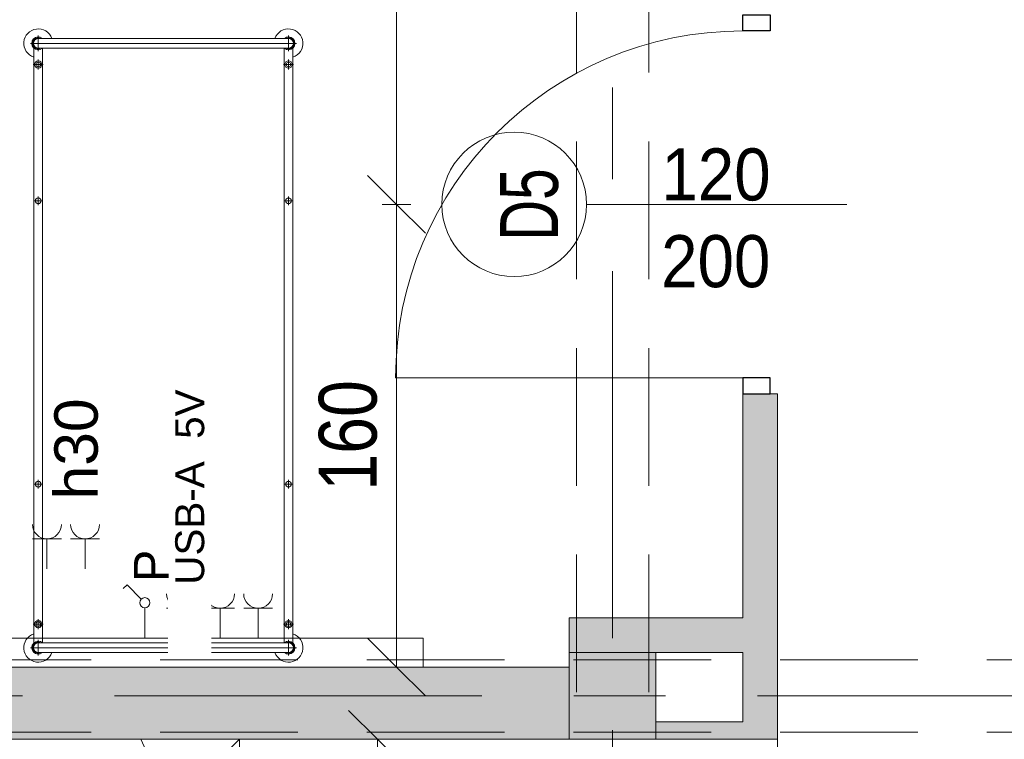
# Model space of a CAD drawing. Header units: centimetres. Extents: x -1631 to 21770, y -8842 to 3590.
# Tile 35 of 133: x -818 to -477, y 1833 to 2082. Entities that reach past the tile are written whole.
import ezdxf

# ---------------------------------------------------------------- set-up
doc = ezdxf.new("R2010")
doc.units = ezdxf.units.CM
for name, pattern in [('Dash', [60, 30, -30]), ('Oś', [222.25, 127, -31.75, 31.75, -31.75]), ('Ponad', [39.688, 23.813, -15.875]), ('Ukryte', [71.438, 47.625, -23.813])]:
    doc.linetypes.add(name, pattern=pattern)
for name, color, linetype, lineweight in [('A-ANNO-DIMS', 211, 'Continuous', 13), ('A-ANNO-DIMS-100', 211, 'Continuous', 13), ('A-ANNO-NOTE', 131, 'Continuous', 9), ('A-AREA', 32, 'Continuous', 13), ('A-DETL', 90, 'Continuous', 9), ('A-DETL-GENF', 92, 'Continuous', 9), ('A-DETL-HDLN', 90, 'Ukryte', 9), ('A-DETL-MEDM', 33, 'Continuous', 13), ('A-DETL-THIN', 151, 'Continuous', 9), ('A-DOOR', 31, 'Continuous', 13), ('A-FLOR', 192, 'Continuous', 13), ('A-FLOR-OVHD', 1, 'Ponad', 9), ('A-WALL', 113, 'Continuous', 13), ('A-WALL-PATT', 111, 'Continuous', 13), ('I-FURN', 30, 'Continuous', 9), ('Q-SPCQ', 91, 'Continuous', 9), ('S-COLS', 52, 'Continuous', 13), ('S-GRID', 1, 'Continuous', 13)]:
    doc.layers.add(name, color=color, linetype=linetype, lineweight=lineweight)
doc.styles.add('Arial', font='arial.ttf', dxfattribs={"width": 0.9, "height": 18})
doc.styles.add('Arial Narrow_5', font='ARIALN.TTF', dxfattribs={"height": 20})
doc.styles.add('Arial_1', font='arial.ttf', dxfattribs={"width": 0.7, "height": 20})
doc.styles.add('Arial_4', font='arial.ttf', dxfattribs={"height": 10})
doc.styles.add('Arial_5', font='arial.ttf', dxfattribs={"height": 12})
doc.styles.add('Arial_6', font='arial.ttf', dxfattribs={"height": 15})
doc.dimstyles.new('Diagonal_1_100__0__wewnętrzne', dxfattribs={"dimscale": 30.48, "dimtxt": 20.468619, "dimasz": 0.656168, "dimexe": 0.164042, "dimexo": 0.0625, "dimgap": 0.032808, "dimtad": 1, "dimdec": 0, "dimdsep": 46, "dimtxsty": 'Arial Narrow_5', "dimblk1": 'OBLIQUE', "dimblk2": 'OBLIQUE', "dimsah": 1, "dimcen": 0.09, "dimazin": 0, "dimtfac": 1, "dimtdec": 4, "dimtix": 1, "dimtmove": 0, "dimatfit": 3, "dimfxl": 0, "dimtvp": 1, "dimtolj": 1, "dimtzin": 0, "dimarcsym": 0})

# ---------------------------------------------------------------- blocks, each defined once
blk = doc.blocks.new('M_Concrete-Square-Column - 300 x 300mm-1795930-6_piętro IV __13_80 m_ - stan projektowany')
at = {"layer": 'S-COLS', "lineweight": 9}
blk.add_hatch(color=254, dxfattribs=at).paths.add_polyline_path([(15, -15), (15, 15), (-15, 15), (-15, -15)], flags=0)
for p, q in [((15, 15), (-15, 15)), ((-15, 15), (-15, -15)), ((15, -15), (15, 15)), ((-15, -15), (15, -15))]:
    blk.add_line(p, q, dxfattribs=at)
blk = doc.blocks.new('łóżko 195x90 typ FAMED _102039_ - łóżko 195x90 typ FAMED _102039_-1233017-6_piętro IV __13_80 m_ - stan projektowany')
at = {"layer": 'I-FURN'}
for p, q in [((-43.25, 101.53), (-43.25, 106.98)), ((-43.25, 105.95), (43.25, 105.95)), ((43.25, 101.53), (43.25, 106.98)), ((45.97, 104.25), (-45.98, 104.25)), ((-44.75, -103.1), (-44.75, 102.61)), ((-43.25, 102.55), (43.25, 102.55)), ((-41.75, 102.55), (-41.75, -103.1)), ((41.75, 102.61), (41.75, -103.05)), ((44.75, -103.1), (44.75, 102.61)), ((-45, 96.93), (-41.5, 96.93)), ((-43.25, 95.18), (-43.25, 98.68)), ((45, 96.93), (41.5, 96.93)), ((43.25, 95.18), (43.25, 98.68)), ((-43.25, 48.31), (-43.25, 51.31)), ((43.25, 48.31), (43.25, 51.31)), ((-44.75, 49.81), (-41.75, 49.81)), ((44.75, 49.81), (41.75, 49.81)), ((-43.25, -49.69), (-43.25, -46.69)), ((43.25, -49.69), (43.25, -46.69)), ((-44.75, -48.19), (-41.75, -48.19)), ((44.75, -48.19), (41.75, -48.19)), ((-43.25, -94.85), (-43.25, -98.35)), ((43.25, -94.85), (43.25, -98.35)), ((-45, -96.6), (-41.5, -96.6)), ((45, -96.6), (41.5, -96.6)), ((-43.25, -102.02), (-43.25, -107.47)), ((43.25, -102.02), (43.25, -107.47)), ((-45.98, -104.75), (45.97, -104.75)), ((-43.25, -103.05), (43.25, -103.05)), ((-43.25, -106.45), (43.25, -106.45))]:
    blk.add_line(p, q, dxfattribs=at)
for centre, radius in [((-43.25, 96.93), 1.25), ((-43.25, 96.93), 0.8), ((43.25, 96.93), 1.25), ((43.25, 96.93), 0.8), ((-43.25, 49.81), 1), ((43.25, 49.81), 1), ((-43.25, -48.19), 1), ((43.25, -48.19), 1), ((-43.25, -96.6), 1.25), ((-43.25, -96.6), 0.8), ((43.25, -96.6), 1.25), ((43.25, -96.6), 0.8)]:
    blk.add_circle(centre, radius, dxfattribs=at)
for centre, radius, start, end in [((-43.25, 104.25), 5, 19.8769, 252.5424), ((43.25, 104.25), 5, 287.4576, 160.1231), ((-43.25, 104.25), 2.23, 49.8221, 310.1779), ((-43.25, 104.25), 1.93, 62.0207, 297.9793), ((-43.25, 104.25), 1.7, 90, 270), ((43.25, 104.25), 2.23, 229.8221, 130.1779), ((43.25, 104.25), 1.93, 242.0207, 117.9793), ((43.25, 104.25), 1.7, 270, 90), ((-43.25, -104.75), 5, 107.4576, 340.1231), ((43.25, -104.75), 5, 199.8769, 72.5424), ((-43.25, -104.75), 2.23, 47.6113, 310.1779), ((-43.25, -104.75), 1.93, 62.0207, 297.9793), ((-43.25, -104.75), 1.7, 90, 270), ((43.25, -104.75), 2.23, 229.8221, 130.1779), ((43.25, -104.75), 1.93, 242.0207, 117.9793), ((43.25, -104.75), 1.7, 270, 90)]:
    blk.add_arc(centre, radius, start, end, dxfattribs=at)
blk = doc.blocks.new('Panel Gazowo Oswietleniowy 2 - Type 1-2423720-6_piętro IV __13_80 m_ - stan projektowany')
at = {"layer": 'Q-SPCQ'}
for p, q in [((-112.5, 56.83), (-102.5, 56.83)), ((-107.5, 56.83), (-107.5, 46.5)), ((-99.33, 56.83), (-89.33, 56.83)), ((-94.33, 56.83), (-94.33, 46.5)), ((47.5, 56.83), (57.5, 56.83)), ((52.5, 56.83), (52.5, 46.5)), ((60.67, 56.83), (70.67, 56.83)), ((65.67, 56.83), (65.67, 46.5)), ((-79.82, 40.93), (-81.13, 39.62)), ((-74.88, 35.98), (-79.82, 40.93)), ((80.18, 40.93), (78.87, 39.62)), ((85.12, 35.98), (80.18, 40.93)), ((-73.64, 22.5), (-73.64, 33)), ((-66.13, 32.83), (-56.13, 32.83)), ((-61.13, 32.83), (-61.13, 22.5)), ((-52.67, 32.83), (-42.67, 32.83)), ((-47.67, 32.83), (-47.67, 22.5)), ((-39.5, 32.83), (-29.5, 32.83)), ((-34.5, 32.83), (-34.5, 22.5)), ((86.36, 22.5), (86.36, 33)), ((93.87, 32.83), (103.87, 32.83)), ((98.87, 32.83), (98.87, 22.5)), ((107.33, 32.83), (117.33, 32.83)), ((112.33, 32.83), (112.33, 22.5)), ((120.5, 32.83), (130.5, 32.83)), ((125.5, 32.83), (125.5, 22.5)), ((-157.5, 12.5), (-157.5, 22.5)), ((-157.5, 22.5), (182.5, 22.5)), ((182.5, 22.5), (182.5, 12.5))]:
    blk.add_line(p, q, dxfattribs=at)
for centre in [(-73.64, 34.75), (86.36, 34.75)]:
    blk.add_circle(centre, 1.75, dxfattribs=at)
for centre, end in [((-107.5, 61.83), 0), ((-94.33, 61.83), 0), ((52.5, 61.83), 0), ((65.67, 61.83), 0), ((-61.13, 37.83), 360), ((-47.67, 37.83), 360), ((-34.5, 37.83), 360), ((98.87, 37.83), 360), ((112.33, 37.83), 360), ((125.5, 37.83), 360)]:
    blk.add_arc(centre, 5, 180, end, dxfattribs=at)
blk = doc.blocks.new('DRZWI 1S - automatyczna etykieta - Drzwi 120-2386914-6_piętro IV __13_80 m_ - stan projektowany')
at = {"layer": 'A-DETL-GENF'}
for p, q in [((-65.5, 3.5), (-60, 3.5)), ((-65.5, -6), (-65.5, 3.5)), ((-60, 3.5), (-60, -6)), ((60, 3.5), (65.5, 3.5)), ((60, -6), (60, 3.5)), ((65.5, 3.5), (65.5, -6)), ((-60, -6), (-65.5, -6)), ((65.5, -6), (60, -6))]:
    blk.add_line(p, q, dxfattribs=at)
at = {"layer": 'A-DETL-MEDM', "lineweight": 25}
for p, q in [((-65.5, -6), (-65.5, 3.5)), ((-65.5, 3.5), (-60, 3.5)), ((-60, 3.5), (-60, -6)), ((60, 3.5), (60, -6)), ((65.5, 3.5), (60, 3.5)), ((65.5, -6), (65.5, 3.5)), ((-60, -6), (-65.5, -6)), ((60, -6), (65.5, -6))]:
    blk.add_line(p, q, dxfattribs=at)
at = {"layer": 'A-DOOR'}
blk.add_line((60, -6), (60, -126), dxfattribs=at)
blk.add_arc((60, -6), 120, 180, 270, dxfattribs=at)
blk = doc.blocks.new('DIMBLOCK26-6_piętro IV __13_80 m_ - stan projektowany')
at = {"layer": 'A-ANNO-DIMS-100', "transparency": 16777216}
for p, q in [((-687.3, 2018.33), (-697.3, 2028.33)), ((-692.3, 2018.33), (-682.3, 2018.33)), ((-687.3, 2018.33), (-692.3, 2018.33)), ((-687.3, 1858.33), (-687.3, 2018.33)), ((-687.3, 2018.33), (-677.3, 2008.33)), ((-687.3, 1858.33), (-697.3, 1868.33)), ((-692.3, 1858.33), (-682.3, 1858.33)), ((-687.3, 1858.33), (-692.3, 1858.33)), ((-687.3, 1858.33), (-677.3, 1848.33))]:
    blk.add_line(p, q, dxfattribs=at)
at = {"layer": 'A-ANNO-DIMS-100', "color": 0, "transparency": 16777216, "insert": (-714.15, 1919.32), "char_height": 20, "width": 45.6158, "attachment_point": 1, "rotation": 90, "line_spacing_factor": 0.974696, "style": 'Arial Narrow_5'}
blk.add_mtext('160', dxfattribs=at)
blk = doc.blocks.new('_Oblique')
at = {"color": 0, "linetype": 'ByBlock', "lineweight": -2}
blk.add_line((-0.5, -0.5), (0.5, 0.5), dxfattribs=at)
blk = doc.blocks.new('DIMBLOCK27-6_piętro IV __13_80 m_ - stan projektowany')
at = {"layer": 'A-ANNO-DIMS-100', "transparency": 16777216}
for p, q in [((-687.3, 2277.33), (-697.3, 2287.33)), ((-692.3, 2277.33), (-682.3, 2277.33)), ((-687.3, 2277.33), (-692.3, 2277.33)), ((-687.3, 2018.33), (-687.3, 2277.33)), ((-687.3, 2277.33), (-677.3, 2267.33)), ((-687.3, 2018.33), (-697.3, 2028.33)), ((-692.3, 2018.33), (-682.3, 2018.33)), ((-687.3, 2018.33), (-692.3, 2018.33)), ((-687.3, 2018.33), (-677.3, 2008.33))]:
    blk.add_line(p, q, dxfattribs=at)
at = {"layer": 'A-ANNO-DIMS-100', "color": 0, "transparency": 16777216, "insert": (-714.15, 2128.82), "char_height": 20, "width": 45.6158, "attachment_point": 1, "rotation": 90, "line_spacing_factor": 0.974696, "style": 'Arial Narrow_5'}
blk.add_mtext('259', dxfattribs=at)
blk = doc.blocks.new('DIMBLOCK139-6_piętro IV __13_80 m_ - stan projektowany')
at = {"layer": 'A-ANNO-DIMS-100', "transparency": 16777216}
for p, q in [((-693.86, 1833.33), (-703.86, 1843.33)), ((-698.86, 1833.33), (-688.86, 1833.33)), ((-693.86, 1833.33), (-698.86, 1833.33)), ((-693.86, 1683.33), (-693.86, 1833.33)), ((-693.86, 1833.33), (-683.86, 1823.33)), ((-693.86, 1683.33), (-703.86, 1693.33)), ((-698.86, 1683.33), (-688.86, 1683.33)), ((-693.86, 1683.33), (-698.86, 1683.33)), ((-693.86, 1683.33), (-683.86, 1673.33))]:
    blk.add_line(p, q, dxfattribs=at)
at = {"layer": 'A-ANNO-DIMS-100', "color": 0, "transparency": 16777216, "insert": (-720.71, 1739.32), "char_height": 20, "width": 45.6158, "attachment_point": 1, "rotation": 90, "line_spacing_factor": 0.974696, "style": 'Arial Narrow_5'}
blk.add_mtext('150', dxfattribs=at)

msp = doc.modelspace()

# ---------------------------------------------------------------- hatches: boundary and pattern name
at = {"layer": 'A-WALL-PATT'}
h = msp.add_hatch(color=9, dxfattribs=at)
h.paths.add_polyline_path([(-555.62, 1833.33), (-555.62, 1952.83), (-567.62, 1952.83), (-567.62, 1833.33)], flags=0)
h.paths.add_polyline_path([(-555.62, 2173.83), (-555.62, 2482.83), (-567.62, 2482.83), (-567.62, 2173.83)], flags=0)
h.paths.add_polyline_path([(-555.62, 2703.83), (-555.62, 2824.33), (-567.62, 2824.33), (-567.62, 2703.83), (-558.12, 2703.83)], flags=0)
for points in [[(-567.62, 1863.33), (-567.62, 1875.33), (-627.62, 1875.33), (-627.62, 1863.33), (-597.62, 1863.33)], [(-628.34, 1833.33), (-627.62, 1833.33), (-627.62, 1858.33), (-1197.62, 1858.33), (-1197.62, 1833.33), (-719.31, 1833.33)], [(-567.62, 1833.33), (-567.62, 1839.33), (-597.62, 1839.33), (-597.62, 1833.33), (-582.85, 1833.33)]]:
    msp.add_hatch(color=9, dxfattribs=at).paths.add_polyline_path(points, flags=0)

# ---------------------------------------------------------------- linework, layer by layer
at = {"layer": 'A-ANNO-NOTE', "lineweight": 13}
msp.add_line((-531.62, 2018.33), (-621.62, 2018.33), dxfattribs=at)
msp.add_line((-531.62, 2018.33), (-621.62, 2018.33), dxfattribs=at)
msp.add_circle((-646.62, 2018.33), 25, dxfattribs=at)
at = {"layer": 'A-AREA', "lineweight": 9}
msp.add_line((-1037.41, 1533.33), (-741.62, 1833.33), dxfattribs=at)
at = {"layer": 'A-DETL', "linetype": 'Dash', "lineweight": 25}
msp.add_open_spline([(-552.77, 2638.57), (-478.91, 2638.57), (-476.08, 2638.57), (-439.12, 2638.57), (-439.12, 2601.62), (-439.12, 2598.79), (-439.12, 2573.54), (-439.12, 1655.82), (-439.12, 1618.87), (-439.12, 1616.04), (-439.12, 1512.36), (-439.12, 1509.53), (-439.12, 1472.57), (-476.08, 1472.57), (-478.91, 1472.57), (-555.62, 1472.57)], degree=3, knots=[0, 0, 0, 0, 1.242892, 2.082132, 2.921372, 3.63261, 13.975949, 24.692511, 35.163852, 36.732804, 37.928533, 39.497485, 40.336725, 41.175965, 42.450024, 42.450024, 42.450024, 42.450024], dxfattribs=at)
at = {"layer": 'A-DETL-HDLN'}
for p, q in [((-625.12, 420.83), (-625.12, 2793.33)), ((-600.12, 420.83), (-600.12, 2793.33)), ((-1197.62, 1835.83), (1172.38, 1835.83))]:
    msp.add_line(p, q, dxfattribs=at)
at = {"layer": 'A-DETL-THIN'}
msp.add_line((-775.62, 1833.33), (-741.62, 1758.33), dxfattribs=at)
at = {"layer": 'A-FLOR', "lineweight": 9}
msp.add_line((-741.62, 1833.33), (-741.62, 1533.33), dxfattribs=at)
at = {"layer": 'A-FLOR-OVHD'}
msp.add_line((-555.62, 1833.33), (-555.62, 1383.33), dxfattribs=at)
at = {"layer": 'A-WALL', "lineweight": 9}
for p, q in [((-567.62, 1952.83), (-567.62, 1875.33)), ((-555.62, 1952.83), (-558.12, 1952.83)), ((-555.62, 1833.33), (-555.62, 1952.83)), ((-567.62, 1875.33), (-627.62, 1875.33)), ((-627.62, 1875.33), (-627.62, 1863.33)), ((-597.62, 1863.33), (-567.62, 1863.33)), ((-567.62, 1863.33), (-567.62, 1839.33)), ((-627.62, 1858.33), (-1197.62, 1858.33)), ((-567.62, 1839.33), (-597.62, 1839.33)), ((-1197.62, 1833.33), (-627.62, 1833.33)), ((-597.62, 1833.33), (-555.62, 1833.33))]:
    msp.add_line(p, q, dxfattribs=at)
at = {"layer": 'S-GRID', "linetype": 'Oś'}
for p, q in [((-612.62, 2884.27), (-612.62, 27.13)), ((1342.46, 1848.33), (-1368.76, 1848.33))]:
    msp.add_line(p, q, dxfattribs=at)

# ---------------------------------------------------------------- block references
at = {"layer": 'A-DOOR', "rotation": 269.9999999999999}
msp.add_blockref('DRZWI 1S - automatyczna etykieta - Drzwi 120-2386914-6_piętro IV __13_80 m_ - stan projektowany', (-561.62, 2018.33), dxfattribs=at)
at = {"layer": 'I-FURN'}
msp.add_blockref('łóżko 195x90 typ FAMED _102039_ - łóżko 195x90 typ FAMED _102039_-1233017-6_piętro IV __13_80 m_ - stan projektowany', (-767.87, 1969.77), dxfattribs=at)
at = {"layer": 'Q-SPCQ'}
msp.add_blockref('Panel Gazowo Oswietleniowy 2 - Type 1-2423720-6_piętro IV __13_80 m_ - stan projektowany', (-860.62, 1845.83), dxfattribs=at)
at = {"layer": 'S-COLS', "lineweight": 9}
msp.add_blockref('M_Concrete-Square-Column - 300 x 300mm-1795930-6_piętro IV __13_80 m_ - stan projektowany', (-612.62, 1848.33), dxfattribs=at)

# ---------------------------------------------------------------- texts
at = {"layer": 'A-ANNO-NOTE', "lineweight": 211, "char_height": 18, "width": 38.07, "attachment_point": 5, "line_spacing_factor": 0.936439, "style": 'Arial'}
for s, insert in [('\\pt114.3,228.6,342.9,457.2,571.5,685.8,800.1,914.4,1028.7,1143,1257.3,1371.6,1485.9,1600.2,1714.5,1828.8,1943.1,2057.4,2171.7,2286,2400.3,2514.6,2628.9,2743.2,2857.5,2971.8,3086.1,3200.4,3314.7,3429,3543.3,3657.6;120', (-576.86, 2028.56)), ('\\pt114.3,228.6,342.9,457.2,571.5,685.8,800.1,914.4,1028.7,1143,1257.3,1371.6,1485.9,1600.2,1714.5,1828.8,1943.1,2057.4,2171.7,2286,2400.3,2514.6,2628.9,2743.2,2857.5,2971.8,3086.1,3200.4,3314.7,3429,3543.3,3657.6;200', (-576.95, 1998.56))]:
    msp.add_mtext(s, dxfattribs=dict(at, insert=insert))
at = {"layer": 'A-ANNO-NOTE', "lineweight": 211, "insert": (-641.33, 2018.26), "char_height": 20, "width": 25.97, "attachment_point": 5, "rotation": 90, "line_spacing_factor": 0.936439, "style": 'Arial_1'}
msp.add_mtext('\\pt88.9,177.8,266.7,355.6,444.5,533.4,622.3,711.2,800.1,889,977.9,1066.8,1155.7,1244.6,1333.5,1422.4,1511.3,1600.2,1689.1,1778,1866.9,1955.8,2044.7,2133.6,2222.5,2311.4,2400.3,2489.2,2578.1,2667,2755.9,2844.8;D5', dxfattribs=at)

# ---------------------------------------------------------------- dimensions: what is measured, and where the dimension line sits
at = {"layer": 'A-ANNO-DIMS'}
for base, p1, p2, override, picture, middle in [((-687.3, 2277.33), (-692.3, 2018.33), (-692.3, 2277.33), {"dimpost": '<>', "dimfxl": 259}, 'DIMBLOCK27-6_piętro IV __13_80 m_ - stan projektowany', (-698.51, 2147.83)), ((-687.3, 2018.33), (-692.3, 1858.33), (-692.3, 2018.33), {"dimpost": '<>', "dimfxl": 160}, 'DIMBLOCK26-6_piętro IV __13_80 m_ - stan projektowany', (-698.51, 1938.33)), ((-693.86, 1833.33), (-698.86, 1683.33), (-698.86, 1833.33), {"dimpost": '<>', "dimfxl": 150}, 'DIMBLOCK139-6_piętro IV __13_80 m_ - stan projektowany', (-705.07, 1758.33))]:
    dim = msp.add_linear_dim(base=base, p1=p1, p2=p2, angle=90, dimstyle='Diagonal_1_100__0__wewnętrzne', override=override, dxfattribs=at)
    dim.commit()
    dim.dimension.update_dxf_attribs({"geometry": picture, "text_midpoint": middle})

# ---------------------------------------------------------------- next in the draw order: texts
at = {"layer": 'A-ANNO-NOTE', "lineweight": 13, "rotation": 90, "line_spacing_factor": 0.936439, "bg_fill": 3, "box_fill_scale": 1.25, "bg_fill_color": 256, "bg_fill_true_color": 13158600, "bg_fill_transparency": 0}
for s, insert, char_height, width, attachment_point, style in [('\\pt127,254,381,508,635,762,889,1016,1143,1270,1397,1524,1651,1778,1905,2032,2159,2286,2413,2540,2667,2794,2921,3048,3175,3302,3429,3556,3683,3810,3937,4064;USB-A  5V', (-758.7, 1920.56), 10, 113.1, 5, 'Arial_4'), ('\\pt127.00005,253.99995,381,508.00005,634.99995,762,889.00005,1015.99995,1143,1270.00005,1396.99995,1524,1651.00005,1777.99995,1905,2032.00005,2158.99995,2286,2413.00005,2539.99995,2667,2794.00005,2920.99995,3048,3175.00005,3301.99995,3429,3556.00005,3682.99995,3810,3937.00005,4063.99995;h30', (-805.56, 1916.27), 15, 36.764, 1, 'Arial_6')]:
    msp.add_mtext(s, dxfattribs=dict(at, insert=insert, char_height=char_height, width=width, attachment_point=attachment_point, style=style))

# ---------------------------------------------------------------- next in the draw order: linework, layer by layer
at = {"layer": 'A-DETL-HDLN'}
msp.add_line((-1197.62, 1860.83), (1172.38, 1860.83), dxfattribs=at)

# ---------------------------------------------------------------- next in the draw order: texts
at = {"layer": 'A-ANNO-NOTE', "lineweight": 13, "insert": (-772.02, 1893.32), "char_height": 12, "width": 12.019, "attachment_point": 5, "rotation": 90, "line_spacing_factor": 0.936439, "style": 'Arial_5'}
msp.add_mtext('\\pt126.99996,254.00004,381,507.99996,635.00004,762,888.99996,1016.00004,1143,1269.99996,1397.00004,1524,1650.99996,1778.00004,1905,2031.99996,2159.00004,2286,2412.99996,2540.00004,2667,2793.99996,2921.00004,3048,3174.99996,3302.00004,3429,3555.99996,3683.00004,3810,3936.99996,4064.00004;P', dxfattribs=at)

doc.saveas('drawing.dxf')
